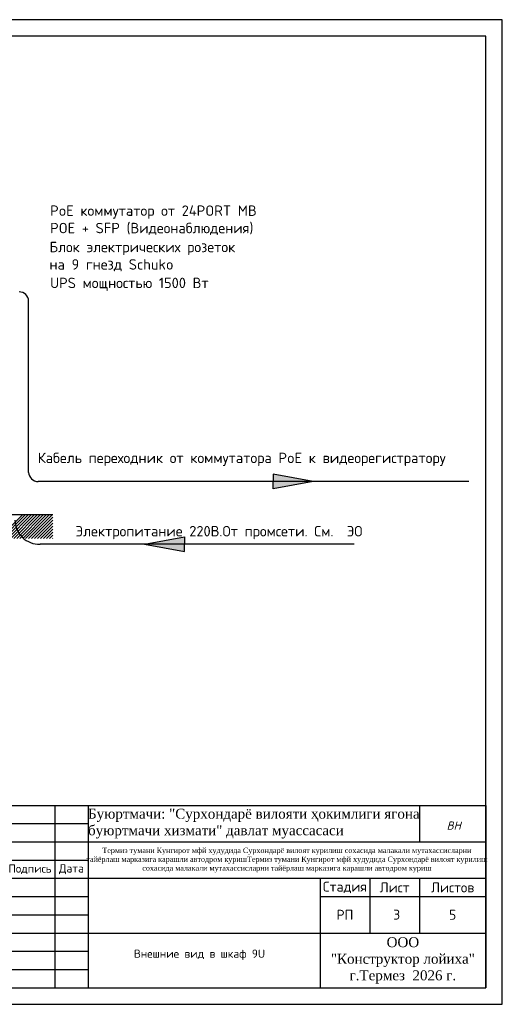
# Model space of a CAD drawing. Header units: millimetres. Extents: x -228268 to 1513407, y -439898 to -137408.
# Tile 85 of 128: x 262259 to 276821, y -306829 to -277129. Entities that reach past the tile are written whole.
import ezdxf

# ---------------------------------------------------------------- set-up
doc = ezdxf.new("R2010")
doc.units = ezdxf.units.MM
for name, color, linetype, lineweight in [('А_Стены', 7, 'Continuous', 40), ('ВН', 250, 'Continuous', 50), ('сс', 7, 'Continuous', 25), ('Т.М.тонкая', 160, 'Continuous', 25), ('Штриховка', 41, 'Continuous', 5)]:
    doc.layers.add(name, color=color, linetype=linetype, lineweight=lineweight)
for name, color, linetype in [('СЕТИ СВЯЗИ', 250, 'Continuous'), ('Штамп опасные', 7, 'Continuous'), ('Электрика', 7, 'Continuous')]:
    doc.layers.add(name, color=color, linetype=linetype)
doc.styles.add('GOST', font='isocpeur.ttf')
doc.styles.get("Standard").update_dxf_attribs({"font": 'isocpeur.ttf'})
doc.styles.add('ViTEXT', font='isocpeur.ttf')
doc.styles.add('Миржалол', font='isocpeui.ttf', dxfattribs={"height": 250})

# ---------------------------------------------------------------- blocks, each defined once
blk = doc.blocks.new('*T419')
at = {"layer": 'Штамп опасные', "transparency": 16777216}
for p, q in [((0, 0), (18500, 0)), ((0, 0), (0, -5500)), ((1000, 0), (1000, -2200)), ((2000, 0), (2000, -5500)), ((3000, 0), (3000, -2200)), ((4000, 0), (4000, -5500)), ((5500, 0), (5500, -5500)), ((6500, 0), (6500, -5500)), ((16500, 0), (16500, -1100)), ((18500, 0), (18500, -5500)), ((0, -550), (6500, -550)), ((0, -1100), (18500, -1100)), ((0, -1650), (6500, -1650)), ((0, -2200), (13500, -2200)), ((13500, -2200), (13500, -2750)), ((15000, -2200), (15000, -3850)), ((16500, -2200), (16500, -3850)), ((0, -2750), (6500, -2750)), ((13500, -2750), (18500, -2750)), ((0, -3300), (6500, -3300)), ((0, -3850), (18500, -3850)), ((13500, -3850), (13500, -5500)), ((0, -4400), (6500, -4400)), ((0, -4950), (6500, -4950)), ((0, -5500), (18500, -5500))]:
    blk.add_line(p, q, dxfattribs=at)
at = {"layer": 'Штамп опасные', "color": 0, "linetype": 'ByBlock', "lineweight": -2, "transparency": 16777216}
for p, q in [((13500, -2200), (18500, -2200)), ((13500, -2750), (13500, -3850))]:
    blk.add_line(p, q, dxfattribs=at)
at = {"layer": 'Штамп опасные', "lineweight": 25, "transparency": 16777216, "attachment_point": 5, "style": 'ViTEXT'}
for s, insert, char_height, width in [('Изм.', (500, -1925), 250, 1000), ('Лист', (2500, -1925), 250, 1000), ('№Док.\\P', (3500, -1925), 250, 1000), ('Подпись', (4750, -1925), 250, 1500), ('Дата', (6000, -1925), 250, 1000), ('{\\T0.95;Кол.уч.}', (1500, -1925), 250, 1000), ('Стадия', (14250, -2475), 300, 1500), ('Лист', (15750, -2475), 300, 1500), ('Листов', (17500, -2475), 300, 2000), ('РП', (14250, -3300), 300, 1500), ('5', (17500, -3300), 300, 2000)]:
    blk.add_mtext(s, dxfattribs=dict(at, insert=insert, char_height=char_height, width=width))

msp = doc.modelspace()

# ---------------------------------------------------------------- hatches: boundary and pattern name
at = {"layer": 'А_Стены', "linetype": 'ByBlock', "lineweight": 30, "true_color": 0x139b48}
h = msp.add_hatch(color=114, dxfattribs=at)
h.dxf.hatch_style = 1
h.paths.add_polyline_path([(266021.8, -292951.3), (267231.6, -293173.5), (267231.6, -292951.3), (267231.6, -292729.1)])
at = {"layer": 'Штриховка', "linetype": 'ByBlock', "lineweight": 50, "transparency": 33554687}
h = msp.add_hatch(color=1, dxfattribs=at)
h.dxf.hatch_style = 1
h.paths.add_polyline_path([(271113.4, -291058.8), (269903.5, -290836.6), (269903.6, -291058.8), (269903.6, -291281)])

# ---------------------------------------------------------------- linework, layer by layer
at = {"ltscale": 100, "transparency": 33554687}
for points in [[(234820.9, -306828.7), (276820.9, -306828.7), (276820.9, -277128.7), (234820.9, -277128.7)], [(236820.9, -306328.7), (276320.9, -306328.7), (276320.9, -277628.7), (236820.9, -277628.7)]]:
    msp.add_lwpolyline(points, close=True, dxfattribs=at)
at = {"layer": 'А_Стены', "color": 1, "lineweight": 30, "ltscale": 15, "transparency": 33554687}
msp.add_line((262529.8, -290782.8), (262529.8, -285615.9), dxfattribs=at)
at = {"layer": 'А_Стены', "color": 114, "linetype": 'ByBlock', "lineweight": 30, "true_color": 0x139b48}
for points in [[(266021.8, -292951.3), (267231.6, -292729.1), (267231.6, -292951.3)], [(272347.5, -292951.3), (262873.3, -292951.3)], [(266021.8, -292951.3), (267231.6, -293173.5), (267231.6, -292951.3)]]:
    msp.add_lwpolyline(points, dxfattribs=at)
at = {"layer": 'А_Стены', "color": 1, "lineweight": 30, "ltscale": 15, "transparency": 33554687}
for centre, start, end in [((262244.9, -285624.8), 1.79933, 90.68684), ((262814.6, -290773.9), 181.79933, 270.68684)]:
    msp.add_arc(centre, 285, start, end, dxfattribs=at)
at = {"layer": 'А_Стены', "color": 114, "linetype": 'ByBlock', "lineweight": 30, "true_color": 0x139b48}
msp.add_arc((262855.4, -292210.9), 740.7, 180.936, 271.38886, dxfattribs=at)
at = {"layer": 'ВН', "color": 1, "linetype": 'ByBlock', "lineweight": 30, "transparency": 33554687}
for points in [[(275812.3, -291058.8), (262814.6, -291058.8)], [(271113.4, -291058.8), (269903.5, -290836.6), (269903.6, -291058.8)], [(271113.4, -291058.8), (269903.6, -291281), (269903.6, -291058.8)]]:
    msp.add_lwpolyline(points, dxfattribs=at)
at = {"layer": 'ВН', "color": 250, "linetype": 'ByBlock', "lineweight": 30, "transparency": 33554687}
msp.add_lwpolyline([(247242.5, -292054.5), (263261.1, -292054.5)], dxfattribs=at)
at = {"layer": 'Т.М.тонкая', "color": 0, "linetype": 'Continuous', "lineweight": 25, "ltscale": 0.1, "transparency": 33554687}
for p, q in [((261629.2, -292776.6), (262348.8, -292054.5)), ((261718.8, -292776.6), (262438.5, -292054.5)), ((261808.5, -292776.6), (262528.1, -292054.5)), ((261898.1, -292776.6), (262617.7, -292054.5)), ((261989.7, -292776.6), (262709.3, -292054.5)), ((262978.8, -292776.6), (263261.1, -292493.3)), ((263068.5, -292776.6), (263261.1, -292583.3)), ((263158.1, -292776.6), (263261.1, -292673.2)), ((263249.6, -292776.6), (263261.1, -292765.1))]:
    msp.add_line(p, q, dxfattribs=at)
at = {"layer": 'Т.М.тонкая', "color": 250, "linetype": 'Continuous', "lineweight": 25, "ltscale": 0.1, "transparency": 33554687}
for p, q in [((262079.3, -292776.6), (262798.9, -292054.5)), ((262168.9, -292776.6), (262888.5, -292054.5)), ((262259.2, -292776.6), (262978.8, -292054.5)), ((262348.8, -292776.6), (263068.5, -292054.5)), ((262438.5, -292776.6), (263158.1, -292054.5)), ((262528.1, -292776.6), (263247.7, -292054.5)), ((262619.6, -292776.6), (263261.1, -292132.9)), ((262709.3, -292776.6), (263261.1, -292222.8)), ((262798.9, -292776.6), (263261.1, -292312.8)), ((262889.2, -292776.6), (263261.1, -292403.4))]:
    msp.add_line(p, q, dxfattribs=at)

# ---------------------------------------------------------------- block references
msp.add_blockref('*T419', (257820.9, -300828.7))

# ---------------------------------------------------------------- texts
at = {"lineweight": 5, "insert": (262801.9, -290189.5), "char_height": 314.881, "width": 13815.138, "attachment_point": 1}
msp.add_mtext('Кабель переходник от коммутатора PoE к видеорегистратору', dxfattribs=at)
at = {"color": 0, "lineweight": 25, "ltscale": 0.1, "insert": (273142.7, -303973.3), "char_height": 300, "attachment_point": 1}
msp.add_mtext_dynamic_manual_height_columns('\\pxqc;3', width=980.425, gutter_width=1250, heights=[0], dxfattribs=at)
at = {"transparency": 33554687, "insert": (267639, -305335), "char_height": 250, "width": 6560.486, "attachment_point": 5, "style": 'GOST'}
msp.add_mtext('\\pxi0.35849;Внешние вид в шкаф 9U ', dxfattribs=at)
at = {"layer": 'СЕТИ СВЯЗИ', "color": 250, "lineweight": 0, "insert": (263944.8, -292400), "char_height": 314.881, "width": 20601.157, "attachment_point": 1}
msp.add_mtext('{\\C256;\\c0;Электропитание 220В.От промсети. См.  ЭО}', dxfattribs=at)
at = {"layer": 'сс', "color": 250, "lineweight": 0, "transparency": 33554687, "char_height": 314.881, "attachment_point": 1}
for s, insert, width in [('{\\C256;\\c0;PoE коммутатор от 24PORT MB \\PPOE + SFP (Видеонаблюдения)}', (263176.6, -282731.4), 12994), ('{\\C256;\\c0;Блок электрических розеток \\Pна 9 гнезд Schuko}', (263157.9, -283828), 21903.396), ('{\\C256;\\c0;UPS мощностью 1500 Вт}', (263176.5, -284911.3), 27984.631)]:
    msp.add_mtext(s, dxfattribs=dict(at, insert=insert, width=width))
at = {"layer": 'Штамп опасные', "lineweight": 25, "style": 'ViTEXT'}
for s, insert, char_height, width, attachment_point in [('{\\fTimes New Roman|b0|i0|c204|p18;\\C0;Буюртмачи: "Сурхондарё вилояти ҳокимлиги ягона буюртмачи хизмати" давлат муассасаси}', (264320.9, -301378.7), 300, 10000, 4), ('{\\fTimes New Roman|b0|i0|c204|p18;\\C0;Термиз тумани Кунгирот мфй худудида Сурхондарё вилоят курилиш сохасида малакали мутахассисларни тайёрлаш марказига карашли автодром куришТермиз тумани Кунгирот мфй худудида Сурхондарё вилоят курилиш сохасида малакали мутахассисларни тайёрлаш марказига карашли автодром куриш}', (270320.9, -302478.7), 160, 12000, 5), ('{\\fTimes New Roman|b0|i0|c204|p18;\\C0;ООО \\P"Конструктор лойиха"\\Pг.Термез  2026 г.\\Ftxt|c204;  }', (273820.9, -305503.7), 300, 5000, 5)]:
    msp.add_mtext(s, dxfattribs=dict(at, insert=insert, char_height=char_height, width=width, attachment_point=attachment_point))
at = {"layer": 'Электрика', "lineweight": 25, "insert": (275355.8, -301438.8), "char_height": 250, "attachment_point": 5, "style": 'Миржалол'}
msp.add_mtext('ВН', dxfattribs=at)

doc.saveas('drawing.dxf')
